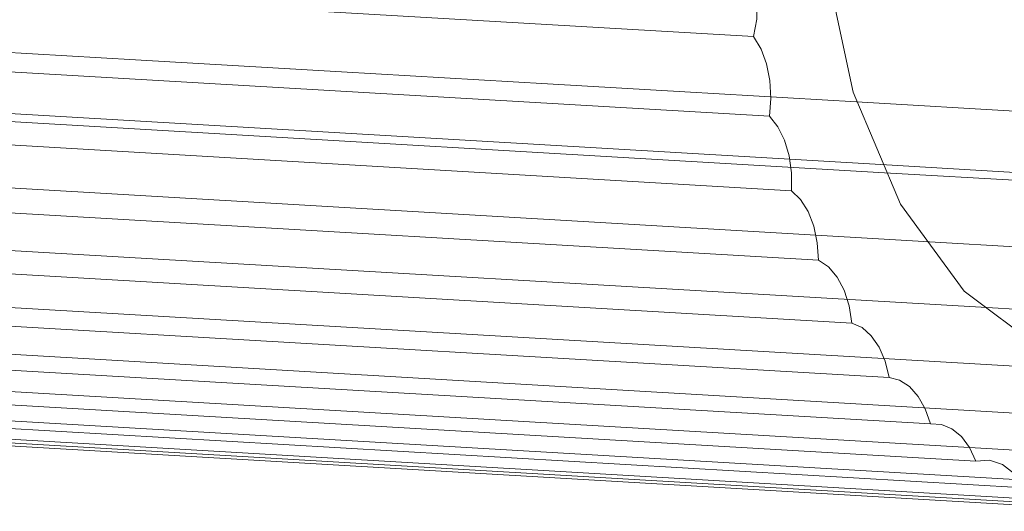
# Model space of a CAD drawing. Header units: millimetres. Extents: x -3409 to -2316, y 303 to 6766.
# Tile 2 of 10: x -3031 to -2945, y 548 to 592. Entities that reach past the tile are written whole.
import ezdxf

# ---------------------------------------------------------------- set-up
doc = ezdxf.new("R2010")
doc.units = ezdxf.units.MM
doc.layers.add('Luminarias', color=7, linetype='Continuous', lineweight=20)

# ---------------------------------------------------------------- blocks, each defined once
blk = doc.blocks.new('63435 - 63420 MILO 280 White wall lamp-595160-00 Isometrico PDF')
at = {"layer": 'Luminarias', "color": 9, "lineweight": 9, "true_color": 0xc0c0c0}
for p, q in [((-7156.068, 590.144), (-7298.918, 598.494)), ((-7154.67, 583.144), (-7297.52, 591.494)), ((-7152.744, 576.584), (-7295.594, 584.935)), ((-7150.357, 570.469), (-7293.207, 578.819)), ((-7147.425, 564.927), (-7290.275, 573.278)), ((-7144.141, 560.152), (-7286.991, 568.503)), ((-7140.478, 556.065), (-7283.328, 564.415)), ((-7136.479, 552.78), (-7279.329, 561.131)), ((-7132.218, 550.435), (-7275.068, 558.785)), ((-7127.851, 548.917), (-7270.701, 557.268)), ((-7123.295, 548.379), (-7266.145, 556.729))]:
    blk.add_line(p, q, dxfattribs=at)
at = {"layer": 'Luminarias', "color": 7, "lineweight": 9, "true_color": 0xfbfbfb}
for p, q in [((-7146.994, 584.4), (-7232.392, 589.392)), ((-7144.864, 578.883), (-7234.123, 584.101)), ((-7144.537, 578.172), (-7234.391, 583.424)), ((-7141.078, 572.128), (-7237.089, 577.741)), ((-7136.024, 566.336), (-7240.508, 572.444)), ((-7137.049, 553.979), (-7252.564, 560.732)), ((-7127.292, 549.204), (-7261.568, 557.054))]:
    blk.add_line(p, q, dxfattribs=at)
at = {"layer": 'Luminarias', "color": 7, "lineweight": 9, "true_color": 0xefefef}
for p, q in [((-7089.542, 581.042), (-7146.994, 584.4)), ((-7091.273, 575.75), (-7144.864, 578.883)), ((-7091.541, 575.074), (-7144.537, 578.172)), ((-7094.239, 569.39), (-7141.078, 572.128)), ((-7123.551, 560.58), (-7244.276, 567.637)), ((-7097.658, 564.093), (-7136.024, 566.336)), ((-7105.453, 555.405), (-7248.303, 563.755)), ((-7116.814, 550.215), (-7257.036, 558.411)), ((-7109.714, 552.381), (-7137.049, 553.979))]:
    blk.add_line(p, q, dxfattribs=at)
at = {"layer": 'Luminarias', "color": 9, "lineweight": 9, "true_color": 0xc0c0c0}
for points in [[(-7093.289, 593.342, 0), (-7097.056, 582.306, 0), (-7102.336, 573.012, 0), (-7108.791, 566.054, 0), (-7116.006, 561.878, 0), (-7123.52, 560.753, 0), (-7130.851, 562.749, 0), (-7137.53, 567.739, 0), (-7143.129, 575.404, 0), (-7147.289, 585.252, 0), (-7149.743, 596.652, 0), (-7150.335, 608.875, 0), (-7149.026, 621.136, 0), (-7145.901, 632.652, 0), (-7141.159, 642.683, 0), (-7135.104, 650.588, 0), (-7128.125, 655.859, 0), (-7120.668, 658.16, 0)], [(-7156.924, 597.426, 0), (-7156.336, 596.227, 0), (-7155.94, 594.821, 0), (-7155.759, 593.282, 0), (-7155.802, 591.694, 0), (-7156.068, 590.144, 0)], [(-7156.068, 590.144, 0), (-7155.417, 589.052, 0), (-7154.934, 587.741, 0), (-7154.641, 586.273, 0), (-7154.552, 584.716, 0), (-7154.67, 583.144, 0)], [(-7154.67, 583.144, 0), (-7153.933, 582.22, 0), (-7153.348, 581.04, 0), (-7152.943, 579.661, 0), (-7152.739, 578.151, 0), (-7152.744, 576.584, 0)], [(-7152.744, 576.584, 0), (-7151.945, 575.805, 0), (-7151.279, 574.748, 0), (-7150.778, 573.464, 0), (-7150.465, 572.014, 0), (-7150.357, 570.469, 0)], [(-7150.357, 570.469, 0), (-7149.477, 569.887, 0), (-7148.709, 568.992, 0), (-7148.092, 567.826, 0), (-7147.657, 566.448, 0), (-7147.425, 564.927, 0)], [(-7147.425, 564.927, 0), (-7146.519, 564.537, 0), (-7145.701, 563.822, 0), (-7145.011, 562.818, 0), (-7144.482, 561.574, 0), (-7144.141, 560.152, 0)], [(-7144.141, 560.152, 0), (-7143.21, 559.907, 0), (-7142.342, 559.345, 0), (-7141.576, 558.49, 0), (-7140.945, 557.381, 0), (-7140.478, 556.065, 0)], [(-7140.478, 556.065, 0), (-7139.522, 556.02, 0), (-7138.605, 555.646, 0), (-7137.768, 554.959, 0), (-7137.049, 553.989, 0), (-7136.479, 552.78, 0)], [(-7136.479, 552.78, 0), (-7135.288, 552.885, 0), (-7134.135, 552.509, 0), (-7133.091, 551.675, 0), (-7132.218, 550.435, 0)]]:
    blk.add_polyline3d(points, dxfattribs=at)

msp = doc.modelspace()

# ---------------------------------------------------------------- block references
at = {"layer": 'Luminarias', "color": 7, "lineweight": 9, "true_color": 0xfbfbfb}
msp.add_blockref('63435 - 63420 MILO 280 White wall lamp-595160-00 Isometrico PDF', (4189.464, 0), dxfattribs=at)

doc.saveas('drawing.dxf')
